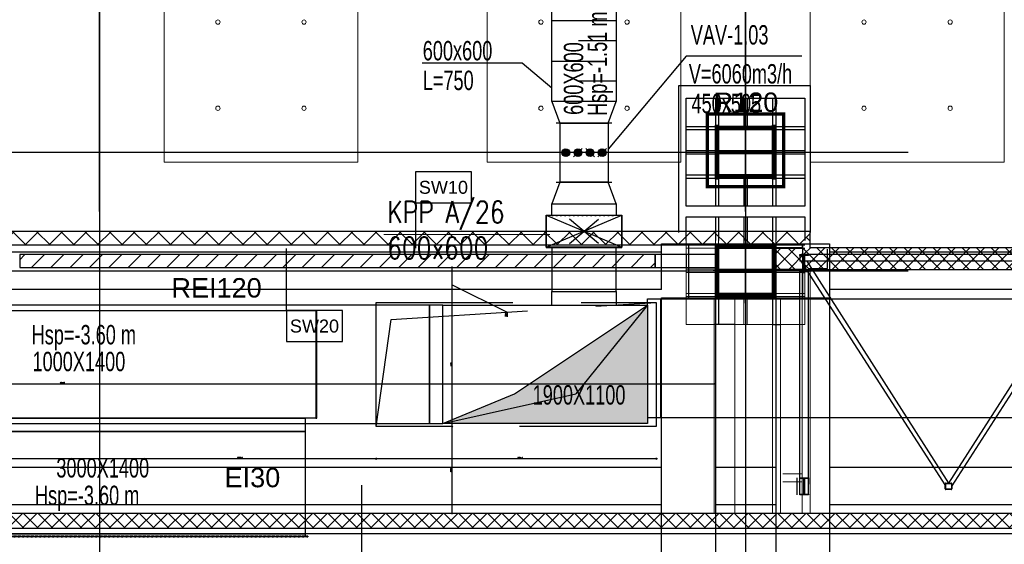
# Model space of a CAD drawing. Header units: centimetres. Extents: x -228435 to 46820, y -89367 to 152985.
# Tile 119 of 252: x -53280 to -44137, y 74462 to 79330. Entities that reach past the tile are written whole.
import ezdxf

# ---------------------------------------------------------------- set-up
doc = ezdxf.new("R2010")
doc.units = ezdxf.units.CM
doc.header["$LTSCALE"] = 50
doc.header["$PDMODE"] = 35
doc.header["$PDSIZE"] = 0.1
for name, pattern in [('CADVENT_CONTINUOUS', [2, 1, 1]), ('CADVENT_HIDDEN', [0.8, 0.25, -0.55]), ('Kondygnacja  -0_5$0$HIDDEN', [9.525, 6.35, -3.175]), ('Kondygnacja  -0_5$0$HIDDEN2', [4.7625, 3.175, -1.5875]), ('Kondygnacja  -0_5$0$HIDDENX2', [19.05, 12.7, -6.35]), ('Osie rzutów$0$DASHDOT2', [12.7, 6.35, -3.175, 0, -3.175]), ('SU Lampy kwadratowe  -1$0$HIDDENX2', [19.05, 12.7, -6.35])]:
    doc.linetypes.add(name, pattern=pattern)
doc.layers.get('0').update_dxf_attribs({"color": 8})
doc.layers.get('DEFPOINTS').update_dxf_attribs({"color": 8})
for name, color, linetype in [('bgde-nawiewDETAILS', 1, 'Continuous'), ('bgde-nawiewEXP', 1, 'Continuous'), ('bgde-nawiewHIDDEN', 1, 'Continuous'), ('bgde-tekst', 7, 'Continuous'), ('bgde-wywiewEXP', 5, 'Continuous'), ('bgde-wywiewHIDDEN', 5, 'Continuous'), ('bgde_redukcja', 3, 'Continuous'), ('bgde_tlumik', 6, 'Continuous'), ('bgde_VAV', 7, 'Continuous'), ('bgde_wymiary tłumik VAV', 7, 'Continuous'), ('Kondygnacja  -0_5$0$ARCH_GK', 8, 'Continuous'), ('Kondygnacja  -0_5$0$ARCH_INFO_ODPORNOŚĆ OGNIOWA', 8, 'Continuous'), ('Kondygnacja  -0_5$0$ARCH_INFO_OPISY_PRZEGRODY', 8, 'Continuous'), ('Kondygnacja  -0_5$0$ARCH_KONSTR_POWYŻEJ RZUTU', 8, 'Kondygnacja  -0_5$0$HIDDEN'), ('Kondygnacja  -0_5$0$ARCH_KONSTR_POWYŻEJ RZUTU_IST', 8, 'Kondygnacja  -0_5$0$HIDDEN2'), ('Kondygnacja  -0_5$0$ARCH_KONSTRUKCJA_NIEWIDOCZNA', 8, 'Continuous'), ('Kondygnacja  -0_5$0$ARCH_MUROWANE', 8, 'Continuous'), ('Kondygnacja  -0_5$0$ARCH_MUROWANE_IST', 8, 'Continuous'), ('Kondygnacja  -0_5$0$ARCH_OKŁADZINA', 8, 'Continuous'), ('Kondygnacja  -0_5$0$ARCH_POMOCNICZE', 8, 'Continuous'), ('Kondygnacja  -0_5$0$ARCH_STROP', 8, 'Continuous'), ('Kondygnacja  -0_5$0$ARCH_SŁUPY', 8, 'Continuous'), ('Kondygnacja  -0_5$0$ARCH_ŚLUSARKA_DRZWI', 8, 'Continuous'), ('Osie rzutów$0$ARCH_INFO_OSIE_IST', 8, 'Osie rzutów$0$DASHDOT2'), ('Osie rzutów$0$ARCH_INFO_OSIE_OPISY_IST', 8, 'Continuous')]:
    doc.layers.add(name, color=color, linetype=linetype)
for name, color, linetype, lineweight in [('bgde_klapy opis', 2, 'Continuous', 20), ('bgde_klapy p.poż.', 240, 'Continuous', 30), ('Kondygnacja  -0_5$0$ARCH_INFO_WYMIARY', 8, 'Continuous', 9), ('Kondygnacja  -0_5$0$ARCH_WIDOK', 8, 'Continuous', 13), ('SU Lampy kwadratowe  -05$0$ARCH_SUFITY_PODWIESZANE', 8, 'Continuous', 9), ('SU Lampy kwadratowe  -1$0$ARCH_SUFITY_PODWIESZANE', 8, 'SU Lampy kwadratowe  -1$0$HIDDENX2', 9)]:
    doc.layers.add(name, color=color, linetype=linetype, lineweight=lineweight)
doc.styles.add('Kondygnacja  -0_5$0$Arial', font='ARIAL.TTF')
doc.styles.add('Kondygnacja  -0_5$0$Romans', font='Romans.shx', dxfattribs={"width": 0.7})
doc.styles.add('st rom', font='Romans.shx', dxfattribs={"width": 0.8})
doc.dimstyles.new('Kondygnacja  -0_5$0$Wymiary 1-100', dxfattribs={"dimtxt": 12, "dimasz": 10, "dimexe": 5, "dimexo": 0, "dimgap": 4, "dimtad": 1, "dimrnd": 0.5, "dimzin": 12, "dimdsep": 46, "dimtxsty": 'Kondygnacja  -0_5$0$Romans', "dimblk": 'Kondygnacja  -0_5$0$_Oblique', "dimcen": 10, "dimdle": 10, "dimclrt": 55, "dimazin": 0, "dimtfac": 1, "dimtmove": 1, "dimatfit": 3, "dimfxl": 0, "dimtolj": 1, "dimtzin": 0, "dimarcsym": 0})
pattern_1 = [(45, (-121140, -45000), (-67.35192, 67.35192), []), (135, (-121140, -45000), (-67.35192, -67.35192), [])]
pattern_2 = [(45, (-145140, 27000), (-6.7351921, 6.7351921), [])]
pattern_3 = [(135, (5000, -9860), (-0.67351921, -0.67351921), [])]

# ---------------------------------------------------------------- blocks, each defined once
blk = doc.blocks.new('Osie rzutów')
at = {"layer": 'Osie rzutów$0$ARCH_INFO_OSIE_IST', "ltscale": 10}
for p, q in [((6860, 12255), (6860, 15006.6)), ((7460, 12255), (7460, 15006.6)), ((6860, 12510), (6860, 4623.26)), ((7460, 12510), (7460, 4623.26)), ((4436.04, 12310), (13655, 12310)), ((7460, 12170), (7460, 12230)), ((4436.04, 12200), (13655, 12200)), ((7490, 12200), (7430, 12200))]:
    blk.add_line(p, q, dxfattribs=at)
blk = doc.blocks.new('SU Lampy kwadratowe  -05')
at = {"layer": 'SU Lampy kwadratowe  -05$0$ARCH_SUFITY_PODWIESZANE'}
for centre in [(6970, 12430.75), (7050, 12430.75), (7270, 12430.75), (7350, 12430.75), (7570, 12430.75), (7650, 12430.75), (6970, 12350.75), (7050, 12350.75), (7270, 12350.75), (7350, 12350.75), (7570, 12350.75), (7650, 12350.75)]:
    blk.add_circle(centre, 2, dxfattribs=at)
at = {"layer": 'SU Lampy kwadratowe  -1$0$ARCH_SUFITY_PODWIESZANE', "ltscale": 2.5}
for points in [[(6920, 12480.75), (7100, 12480.75), (7100, 12300.75), (6920, 12300.75)], [(7220, 12480.75), (7400, 12480.75), (7400, 12300.75), (7220, 12300.75)], [(7520, 12480.75), (7700, 12480.75), (7700, 12300.75), (7520, 12300.75)]]:
    blk.add_lwpolyline(points, close=True, dxfattribs=at)
blk = doc.blocks.new('Kondygnacja  -0_5$0$_Oblique')
at = {"color": 0, "linetype": 'ByBlock', "lineweight": -2}
blk.add_line((-0.5, -0.5), (0.5, 0.5), dxfattribs=at)
blk = doc.blocks.new('*D120')
at = {"layer": 'DEFPOINTS', "color": 0}
for p in [(-49970.6, 75555.6), (-47369, 75555.6), (-49970.6, 75255)]:
    blk.add_point(p, dxfattribs=at)
at = {"layer": 'Kondygnacja  -0_5$0$ARCH_INFO_WYMIARY', "color": 0, "lineweight": -2}
for p, q in [((-47359, 75255), (-49980.6, 75255)), ((-49970.6, 75263), (-49970.6, 75250)), ((-47369, 75263), (-47369, 75250))]:
    blk.add_line(p, q, dxfattribs=at)
at = {"layer": 'Kondygnacja  -0_5$0$ARCH_INFO_WYMIARY', "color": 0, "lineweight": -2, "xscale": 10, "yscale": 10, "zscale": 10, "rotation": 180}
blk.add_blockref('Kondygnacja  -0_5$0$_Oblique', (-49970.6, 75255), dxfattribs=at)
at = {"layer": 'Kondygnacja  -0_5$0$ARCH_INFO_WYMIARY', "color": 0, "lineweight": -2, "xscale": 10, "yscale": 10, "zscale": 10}
blk.add_blockref('Kondygnacja  -0_5$0$_Oblique', (-47369, 75255), dxfattribs=at)
at = {"layer": 'Kondygnacja  -0_5$0$ARCH_INFO_WYMIARY', "color": 55, "insert": (-48632.8, 75265), "char_height": 12, "attachment_point": 5, "style": 'Kondygnacja  -0_5$0$Romans'}
blk.add_mtext('\\A1;2601.5', dxfattribs=at)
blk = doc.blocks.new('*D121')
at = {"layer": 'DEFPOINTS', "color": 0}
for p in [(-52540, 75555.6), (-49970.6, 75555.6), (-52540, 75255)]:
    blk.add_point(p, dxfattribs=at)
at = {"layer": 'Kondygnacja  -0_5$0$ARCH_INFO_WYMIARY', "color": 0, "lineweight": -2}
for p, q in [((-49960.6, 75255), (-52550, 75255)), ((-52540, 75263), (-52540, 75250)), ((-49970.6, 75263), (-49970.6, 75250))]:
    blk.add_line(p, q, dxfattribs=at)
at = {"layer": 'Kondygnacja  -0_5$0$ARCH_INFO_WYMIARY', "color": 0, "lineweight": -2, "xscale": 10, "yscale": 10, "zscale": 10, "rotation": 180}
blk.add_blockref('Kondygnacja  -0_5$0$_Oblique', (-52540, 75255), dxfattribs=at)
at = {"layer": 'Kondygnacja  -0_5$0$ARCH_INFO_WYMIARY', "color": 0, "lineweight": -2, "xscale": 10, "yscale": 10, "zscale": 10}
blk.add_blockref('Kondygnacja  -0_5$0$_Oblique', (-49970.6, 75255), dxfattribs=at)
at = {"layer": 'Kondygnacja  -0_5$0$ARCH_INFO_WYMIARY', "color": 55, "insert": (-51234.5, 75265), "char_height": 12, "attachment_point": 5, "style": 'Kondygnacja  -0_5$0$Romans'}
blk.add_mtext('\\A1;2569.5', dxfattribs=at)
blk = doc.blocks.new('*D122')
at = {"layer": 'DEFPOINTS', "color": 0}
for p in [(-55780, 75556.5, -1600), (-52540, 75555.6), (-55780, 75255)]:
    blk.add_point(p, dxfattribs=at)
at = {"layer": 'Kondygnacja  -0_5$0$ARCH_INFO_WYMIARY', "color": 0, "lineweight": -2}
for p, q in [((-52530, 75255), (-55790, 75255)), ((-55780, 75252.4), (-55780, 75250)), ((-52540, 75263), (-52540, 75250))]:
    blk.add_line(p, q, dxfattribs=at)
at = {"layer": 'Kondygnacja  -0_5$0$ARCH_INFO_WYMIARY', "color": 0, "lineweight": -2, "xscale": 10, "yscale": 10, "zscale": 10, "rotation": 180}
blk.add_blockref('Kondygnacja  -0_5$0$_Oblique', (-55780, 75255), dxfattribs=at)
at = {"layer": 'Kondygnacja  -0_5$0$ARCH_INFO_WYMIARY', "color": 0, "lineweight": -2, "xscale": 10, "yscale": 10, "zscale": 10}
blk.add_blockref('Kondygnacja  -0_5$0$_Oblique', (-52540, 75255), dxfattribs=at)
at = {"layer": 'Kondygnacja  -0_5$0$ARCH_INFO_WYMIARY', "color": 55, "insert": (-53803.9, 75265), "char_height": 12, "attachment_point": 5, "style": 'Kondygnacja  -0_5$0$Romans'}
blk.add_mtext('\\A1;3240', dxfattribs=at)
blk = doc.blocks.new('*D127')
at = {"layer": 'DEFPOINTS', "color": 0}
for p in [(-49744.2, 76706.5, -1600), (-49263.3, 76706.5), (-49745, 75555.6)]:
    blk.add_point(p, dxfattribs=at)
at = {"layer": 'Kondygnacja  -0_5$0$ARCH_INFO_WYMIARY', "color": 0, "lineweight": -2}
for p, q in [((-49263.3, 75545.6), (-49263.3, 76716.5)), ((-49262, 76706.5), (-49258.3, 76706.5)), ((-49271.3, 75555.6), (-49258.3, 75555.6))]:
    blk.add_line(p, q, dxfattribs=at)
at = {"layer": 'Kondygnacja  -0_5$0$ARCH_INFO_WYMIARY', "color": 0, "lineweight": -2, "xscale": 10, "yscale": 10, "zscale": 10}
for p, rotation in [((-49263.3, 76706.5), 90), ((-49263.3, 75555.6), 270)]:
    blk.add_blockref('Kondygnacja  -0_5$0$_Oblique', p, dxfattribs=dict(at, rotation=rotation))
at = {"layer": 'Kondygnacja  -0_5$0$ARCH_INFO_WYMIARY', "color": 55, "insert": (-49273.3, 76131.8), "char_height": 12, "attachment_point": 5, "rotation": 90, "style": 'Kondygnacja  -0_5$0$Romans'}
blk.add_mtext('\\A1;1151', dxfattribs=at)
blk = doc.blocks.new('*D128')
at = {"layer": 'DEFPOINTS', "color": 0}
for p in [(-49608.7, 77030), (-49263.3, 77030), (-49745, 76706.5, -1600)]:
    blk.add_point(p, dxfattribs=at)
at = {"layer": 'Kondygnacja  -0_5$0$ARCH_INFO_WYMIARY', "color": 0, "lineweight": -2}
for p, q in [((-49271.3, 77030), (-49258.3, 77030)), ((-49263.3, 76696.5), (-49263.3, 77040)), ((-49263.3, 76868.3), (-48754.6, 76614.4)), ((-49262, 76706.5), (-49258.3, 76706.5)), ((-48754.6, 76614.4), (-48754.6, 76572.8))]:
    blk.add_line(p, q, dxfattribs=at)
at = {"layer": 'Kondygnacja  -0_5$0$ARCH_INFO_WYMIARY', "color": 0, "lineweight": -2, "xscale": 10, "yscale": 10, "zscale": 10}
for p, rotation in [((-49263.3, 77030), 90), ((-49263.3, 76706.5), 270)]:
    blk.add_blockref('Kondygnacja  -0_5$0$_Oblique', p, dxfattribs=dict(at, rotation=rotation))
at = {"layer": 'Kondygnacja  -0_5$0$ARCH_INFO_WYMIARY', "color": 55, "insert": (-48764.6, 76593.6), "char_height": 12, "attachment_point": 5, "rotation": 90, "style": 'Kondygnacja  -0_5$0$Romans'}
blk.add_mtext('\\A1;323.5', dxfattribs=at)
blk = doc.blocks.new('*D129')
at = {"layer": 'DEFPOINTS', "color": 0}
for p in [(-49608.7, 75555.6), (-49263.3, 75555.6), (-49745, 74750)]:
    blk.add_point(p, dxfattribs=at)
at = {"layer": 'Kondygnacja  -0_5$0$ARCH_INFO_WYMIARY', "color": 0, "lineweight": -2}
for p, q in [((-49271.3, 75555.6), (-49258.3, 75555.6)), ((-49263.3, 74740), (-49263.3, 75565.6)), ((-49271.3, 74750), (-49258.3, 74750))]:
    blk.add_line(p, q, dxfattribs=at)
at = {"layer": 'Kondygnacja  -0_5$0$ARCH_INFO_WYMIARY', "color": 0, "lineweight": -2, "xscale": 10, "yscale": 10, "zscale": 10}
for p, rotation in [((-49263.3, 75555.6), 90), ((-49263.3, 74750), 270)]:
    blk.add_blockref('Kondygnacja  -0_5$0$_Oblique', p, dxfattribs=dict(at, rotation=rotation))
at = {"layer": 'Kondygnacja  -0_5$0$ARCH_INFO_WYMIARY', "color": 55, "insert": (-49273.3, 75153.5), "char_height": 12, "attachment_point": 5, "rotation": 90, "style": 'Kondygnacja  -0_5$0$Romans'}
blk.add_mtext('\\A1;805.5', dxfattribs=at)
blk = doc.blocks.new('*D139')
at = {"layer": 'DEFPOINTS', "color": 0}
for p in [(-58940, 76554.6), (-46830, 76500), (-46830, 75949.4)]:
    blk.add_point(p, dxfattribs=at)
at = {"layer": 'Kondygnacja  -0_5$0$ARCH_INFO_WYMIARY', "color": 0, "lineweight": -2}
for p, q in [((-58950, 75949.4), (-46820, 75949.4)), ((-58940, 75957.4), (-58940, 75944.4)), ((-46830, 75957.4), (-46830, 75944.4))]:
    blk.add_line(p, q, dxfattribs=at)
at = {"layer": 'Kondygnacja  -0_5$0$ARCH_INFO_WYMIARY', "color": 0, "lineweight": -2, "xscale": 10, "yscale": 10, "zscale": 10, "rotation": 180}
blk.add_blockref('Kondygnacja  -0_5$0$_Oblique', (-58940, 75949.4), dxfattribs=at)
at = {"layer": 'Kondygnacja  -0_5$0$ARCH_INFO_WYMIARY', "color": 0, "lineweight": -2, "xscale": 10, "yscale": 10, "zscale": 10}
blk.add_blockref('Kondygnacja  -0_5$0$_Oblique', (-46830, 75949.4), dxfattribs=at)
at = {"layer": 'Kondygnacja  -0_5$0$ARCH_INFO_WYMIARY', "color": 55, "insert": (-52885, 75959.4), "char_height": 12, "attachment_point": 5, "style": 'Kondygnacja  -0_5$0$Romans'}
blk.add_mtext('\\A1;12110', dxfattribs=at)
blk = doc.blocks.new('Kondygnacja  -0_5$0$konstrukcja istniejąca -0.5')
at = {"layer": 'Kondygnacja  -0_5$0$ARCH_KONSTR_POWYŻEJ RZUTU_IST', "ltscale": 10}
for p, q in [((6338.46, 12217.5), (7382, 12217.5)), ((7538, 12217.5), (8581.55, 12217.5)), ((7382, 12182.5), (6338.46, 12182.5)), ((8581.55, 12182.5), (7538, 12182.5)), ((7432, 12175), (7432, 11025))]:
    blk.add_line(p, q, dxfattribs=at)
for points in [[(7382, 12182.5), (7382, 12225), (7538, 12225), (7538, 12175)], [(7382, 11025), (7382, 12175)], [(7488, 12175), (7488, 11025)], [(7538, 12175), (7538, 11025)], [(7382, 11982.89), (6338.46, 11982.89), (6338.46, 12017.89), (7382, 12017.89)], [(7432, 12017.89), (7488, 12017.89)], [(7538, 12017.89), (8582, 12017.89)], [(7488, 11982.89), (7432, 11982.89)], [(8582, 11982.89), (7538, 11982.89)]]:
    blk.add_lwpolyline(points, dxfattribs=at)
at = {"layer": 'Kondygnacja  -0_5$0$ARCH_KONSTR_POWYŻEJ RZUTU_IST', "ltscale": 10, "elevation": 0}
for points in [[(7407, 12225), (7407, 12175)], [(7513, 12225), (7513, 12175)], [(7382, 12175), (7538, 12175)]]:
    blk.add_lwpolyline(points, dxfattribs=at)
blk = doc.blocks.new('Kondygnacja  -0_5$0$wzmocnienie pod bramę -1')
at = {"layer": 'Kondygnacja  -0_5$0$ARCH_KONSTR_POWYŻEJ RZUTU', "ltscale": 5}
for p, q in [((20953.55, 9272.22), (20953.55, 9266.22)), ((22050.65, 9272.22), (20954.65, 9272.22)), ((20979.15, 9259.22), (20979.15, 9277.22)), ((22054.75, 9266.22), (20953.55, 9266.22)), ((20954.64, 9266.22), (21088.72, 9057.52, 0)), ((20959.97, 9266.22), (21091.67, 9060.22, 0)), ((21223.33, 9266.22), (21091.64, 9060.22, 0)), ((21228.67, 9266.22), (21094.59, 9057.52, 0)), ((20953.55, 9049.22, 0), (20953.55, 9256.22)), ((20961.15, 9259.22), (20979.15, 9259.22)), ((20961.75, 9049.22, 0), (20961.75, 9256.22)), ((23254.65, 9065.22, 0), (20950.65, 9065.22, 0)), ((20950.65, 9065.22, 0), (20950.65, 9049.22, 0)), ((20961.75, 9065.22, 0), (20961.75, 9059.22, 0)), ((23254.65, 9049.22, 0), (20950.65, 9049.22, 0))]:
    blk.add_line(p, q, dxfattribs=at)
blk.add_lwpolyline([(20953.55, 9272.22), (20961.75, 9272.22), (20961.75, 9271.48), (20961.75, 9271.48), (20958.8, 9271.48, 0.414214), (20957.9, 9270.58), (20957.9, 9257.86, 0.414214), (20958.8, 9256.96), (20961.75, 9256.96), (20961.75, 9256.22), (20953.55, 9256.22), (20953.55, 9256.96), (20956.5, 9256.96, 0.414214), (20957.4, 9257.86), (20957.4, 9270.58, 0.414214), (20956.5, 9271.48), (20953.55, 9271.48)], format="xyb", close=True, dxfattribs=at)
at = {"layer": 'Kondygnacja  -0_5$0$ARCH_KONSTR_POWYŻEJ RZUTU', "ltscale": 5, "elevation": 0}
for points in [[(20953.55, 9065.22), (20961.75, 9065.22), (20961.75, 9064.48), (20961.75, 9064.48), (20958.8, 9064.48, 0.414214), (20957.9, 9063.58), (20957.9, 9050.86, 0.414214), (20958.8, 9049.96), (20961.75, 9049.96), (20961.75, 9049.22), (20953.55, 9049.22), (20953.55, 9049.96), (20956.5, 9049.96, 0.414214), (20957.4, 9050.86), (20957.4, 9063.58, 0.414214), (20956.5, 9064.48), (20953.55, 9064.48)], [(21089.25, 9054.22, -0.414214), (21088.65, 9054.82), (21088.65, 9059.62, -0.414214), (21089.25, 9060.22), (21094.05, 9060.22, -0.414214), (21094.65, 9059.62), (21094.65, 9054.82, -0.414214), (21094.05, 9054.22)], [(21089.25, 9054.62, -0.414214), (21089.05, 9054.82), (21089.05, 9059.62, -0.414214), (21089.25, 9059.82), (21094.05, 9059.82, -0.414214), (21094.25, 9059.62), (21094.25, 9054.82, -0.414214), (21094.05, 9054.62)]]:
    blk.add_lwpolyline(points, format="xyb", close=True, dxfattribs=at)
blk = doc.blocks.new('Kondygnacja  -0_5$0$słup 100x110')
at = {"layer": 'Kondygnacja  -0_5$0$ARCH_SŁUPY', "lineweight": 30}
h = blk.add_hatch(dxfattribs=at)
h.set_pattern_fill('ANSI31', color=256, scale=0.3, angle=90, style=0)
h.set_pattern_definition(pattern_3)
h.paths.add_polyline_path([(25, 25), (25, 28), (-25, 28), (-25, 25)])
h = blk.add_hatch(dxfattribs=at)
h.set_pattern_fill('ANSI31', color=256, scale=0.3, angle=90, style=0)
h.set_pattern_definition(pattern_3)
h.paths.add_polyline_path([(-21, 25), (-24, 25), (-24, -25), (-21, -25)])
h = blk.add_hatch(dxfattribs=at)
h.set_pattern_fill('ANSI31', color=256, scale=0.3, angle=90, style=0)
h.set_pattern_definition(pattern_3)
h.paths.add_polyline_path([(1.5, 25), (-1.5, 25), (-1.5, -25), (1.5, -25)])
h = blk.add_hatch(dxfattribs=at)
h.set_pattern_fill('ANSI31', color=256, scale=0.3, angle=90, style=0)
h.set_pattern_definition(pattern_3)
h.paths.add_polyline_path([(24, 25), (21, 25), (21, -25), (24, -25)])
h = blk.add_hatch(dxfattribs=at)
h.set_pattern_fill('ANSI31', color=256, scale=0.3, angle=90, style=0)
h.set_pattern_definition(pattern_3)
h.paths.add_polyline_path([(25, -28), (25, -25), (-25, -25), (-25, -28)])
at = {"layer": 'Kondygnacja  -0_5$0$ARCH_KONSTRUKCJA_NIEWIDOCZNA'}
blk.add_lwpolyline([(-50, 55), (50, 55), (50, -55), (-50, -55)], close=True, dxfattribs=at)
for points in [[(-24, 28), (-24, 55)], [(-21, 28), (-21, 55)], [(-1.5, 28), (-1.5, 55)], [(1.5, 28), (1.5, 55)], [(21, 28), (21, 55)], [(24, 28), (24, 55)], [(-50, 28), (-25, 28)], [(25, 28), (50, 28)], [(-50, 25), (-25, 25)], [(25, 25), (50, 25)], [(-50, 1.5), (-24, 1.5)], [(24, 1.49), (50, 1.49)], [(-50, -1.5), (-24, -1.5)], [(24, -1.5), (50, -1.5)], [(-50, -25), (-25, -25)], [(25, -25), (50, -25)], [(-50, -28), (-25, -28)], [(-24, -55), (-24, -28)], [(-21, -55), (-21, -28)], [(-1.5, -55), (-1.5, -28)], [(1.5, -55), (1.5, -28)], [(21, -55), (21, -28)], [(24, -55), (24, -28)], [(25, -28), (50, -28)]]:
    blk.add_lwpolyline(points, dxfattribs=at)
at = {"layer": 'Kondygnacja  -0_5$0$ARCH_SŁUPY', "lineweight": 30}
for p, q in [((-1.5, -25), (-1.5, 25)), ((1.5, 25), (1.5, -25))]:
    blk.add_line(p, q, dxfattribs=at)
at = {"layer": 'Kondygnacja  -0_5$0$ARCH_SŁUPY', "const_width": 3}
blk.add_lwpolyline([(-35.5, -35.5), (-35.5, 35.5), (32, 35.5), (32, -35.5)], close=True, dxfattribs=at)
at = {"layer": 'Kondygnacja  -0_5$0$ARCH_SŁUPY', "lineweight": 30}
for points in [[(-25, 25), (-25, 28), (25, 28), (25, 25)], [(-25, -28), (-25, -25), (25, -25), (25, -28)]]:
    blk.add_lwpolyline(points, close=True, dxfattribs=at)
for points in [[(-24, 25), (-24, -25)], [(-21, -25), (-21, 25)], [(21, 25), (21, -25)], [(24, -25), (24, 25)]]:
    blk.add_lwpolyline(points, dxfattribs=at)
blk = doc.blocks.new('03')
at = {"layer": 'bgde_redukcja', "color": 3}
blk.add_line((-48265.2, 78370.7), (-47815.2, 78370.7), dxfattribs=at)
at = {"layer": 'bgde_VAV', "color": 3, "linetype": 'Continuous', "lineweight": -2}
for p, q in [((-48265.2, 78370.7), (-48298.9, 78370.7)), ((-47815.2, 78370.7), (-48265.2, 78370.7)), ((-47781.4, 78370.7), (-47815.2, 78370.7)), ((-48298.9, 77820.7), (-48265.2, 77820.7)), ((-48265.2, 77820.7), (-47815.2, 77820.7)), ((-47815.2, 77820.7), (-47781.4, 77820.7))]:
    blk.add_line(p, q, dxfattribs=at)
at = {"layer": 'bgde_VAV', "color": 3, "linetype": 'ByBlock', "lineweight": -2}
for p, q in [((-48265.2, 78370.7), (-48265.2, 77820.7)), ((-47815.2, 78370.7), (-47815.2, 77820.7))]:
    blk.add_line(p, q, dxfattribs=at)
at = {"layer": 'bgde_VAV', "color": 3, "linetype": 'Continuous', "lineweight": -3}
for p, q in [((-48208.9, 78095.7), (-48244.9, 78095.7)), ((-48208.9, 78095.7), (-48243.2, 78106.8)), ((-48208.9, 78095.7), (-48243.2, 78084.6)), ((-48208.9, 78095.7), (-48238, 78116.9)), ((-48208.9, 78095.7), (-48238, 78074.5)), ((-48208.9, 78095.7), (-48230.1, 78124.8)), ((-48208.9, 78095.7), (-48230.1, 78066.6)), ((-48208.9, 78095.7), (-48220, 78129.9)), ((-48208.9, 78095.7), (-48220, 78061.5)), ((-48208.9, 78095.7), (-48208.9, 78131.7)), ((-48208.9, 78095.7), (-48197.8, 78129.9)), ((-48208.9, 78095.7), (-48187.8, 78124.8)), ((-48208.9, 78095.7), (-48179.8, 78116.9)), ((-48208.9, 78095.7), (-48174.7, 78106.8)), ((-48208.9, 78095.7), (-48174.7, 78084.6)), ((-48208.9, 78095.7), (-48179.8, 78074.5)), ((-48208.9, 78095.7), (-48187.8, 78066.6)), ((-48208.9, 78095.7), (-48197.8, 78061.5)), ((-48208.9, 78095.7), (-48208.9, 78059.7)), ((-48208.9, 78095.7), (-48172.9, 78095.7)), ((-48056.6, 78135.5), (-48136.2, 78055.9)), ((-48096.4, 78095.7), (-48132.4, 78095.7)), ((-48096.4, 78095.7), (-48130.7, 78106.8)), ((-48096.4, 78095.7), (-48130.7, 78084.6)), ((-48096.4, 78095.7), (-48125.5, 78116.9)), ((-48096.4, 78095.7), (-48125.5, 78074.5)), ((-48096.4, 78095.7), (-48117.6, 78124.8)), ((-48096.4, 78095.7), (-48117.6, 78066.6)), ((-48096.4, 78095.7), (-48107.5, 78129.9)), ((-48096.4, 78095.7), (-48107.5, 78061.5)), ((-48096.4, 78095.7), (-48096.4, 78131.7)), ((-48096.4, 78095.7), (-48085.3, 78129.9)), ((-48096.4, 78095.7), (-48075.3, 78124.8)), ((-48096.4, 78095.7), (-48067.3, 78116.9)), ((-48096.4, 78095.7), (-48062.2, 78106.8)), ((-48096.4, 78095.7), (-48062.2, 78084.6)), ((-48096.4, 78095.7), (-48067.3, 78074.5)), ((-48096.4, 78095.7), (-48075.3, 78066.6)), ((-48096.4, 78095.7), (-48085.3, 78061.5)), ((-48096.4, 78095.7), (-48096.4, 78059.7)), ((-48096.4, 78095.7), (-48060.4, 78095.7)), ((-47944.1, 78055.9), (-48023.7, 78135.5)), ((-47983.9, 78095.7), (-48019.9, 78095.7)), ((-47983.9, 78095.7), (-48018.2, 78106.8)), ((-47983.9, 78095.7), (-48018.2, 78084.6)), ((-47983.9, 78095.7), (-48013, 78116.9)), ((-47983.9, 78095.7), (-48013, 78074.5)), ((-47983.9, 78095.7), (-48005.1, 78124.8)), ((-47983.9, 78095.7), (-48005.1, 78066.6)), ((-47983.9, 78095.7), (-47995, 78129.9)), ((-47983.9, 78095.7), (-47995, 78061.5)), ((-47983.9, 78095.7), (-47983.9, 78131.7)), ((-47983.9, 78095.7), (-47972.8, 78129.9)), ((-47983.9, 78095.7), (-47962.8, 78124.8)), ((-47983.9, 78095.7), (-47954.8, 78116.9)), ((-47983.9, 78095.7), (-47949.7, 78106.8)), ((-47983.9, 78095.7), (-47949.7, 78084.6)), ((-47983.9, 78095.7), (-47954.8, 78074.5)), ((-47983.9, 78095.7), (-47962.8, 78066.6)), ((-47983.9, 78095.7), (-47972.8, 78061.5)), ((-47983.9, 78095.7), (-47983.9, 78059.7)), ((-47983.9, 78095.7), (-47947.9, 78095.7)), ((-47831.6, 78135.5), (-47911.2, 78055.9)), ((-47871.4, 78095.7), (-47907.4, 78095.7)), ((-47871.4, 78095.7), (-47905.7, 78106.8)), ((-47871.4, 78095.7), (-47905.7, 78084.6)), ((-47871.4, 78095.7), (-47900.5, 78116.9)), ((-47871.4, 78095.7), (-47900.5, 78074.5)), ((-47871.4, 78095.7), (-47892.6, 78124.8)), ((-47871.4, 78095.7), (-47892.6, 78066.6)), ((-47871.4, 78095.7), (-47882.5, 78129.9)), ((-47871.4, 78095.7), (-47882.5, 78061.5)), ((-47871.4, 78095.7), (-47871.4, 78131.7)), ((-47871.4, 78095.7), (-47860.3, 78129.9)), ((-47871.4, 78095.7), (-47850.3, 78124.8)), ((-47871.4, 78095.7), (-47842.3, 78116.9)), ((-47871.4, 78095.7), (-47837.2, 78106.8)), ((-47871.4, 78095.7), (-47837.2, 78084.6)), ((-47871.4, 78095.7), (-47842.3, 78074.5)), ((-47871.4, 78095.7), (-47850.3, 78066.6)), ((-47871.4, 78095.7), (-47860.3, 78061.5)), ((-47871.4, 78095.7), (-47871.4, 78059.7)), ((-47871.4, 78095.7), (-47835.4, 78095.7))]:
    blk.add_line(p, q, dxfattribs=at)
for centre in [(-48208.9, 78095.7), (-48096.4, 78095.7), (-47983.9, 78095.7), (-47871.4, 78095.7)]:
    blk.add_ellipse(centre, major_axis=(0, 36), ratio=1, start_param=-1.570796, end_param=4.712389, dxfattribs=at)
blk = doc.blocks.new('t3')
at = {"layer": 'bgde_tlumik'}
for p, q in [((-47740.2, 79133.2), (-48090.2, 79133.2)), ((-48340.2, 78945.7), (-47990.2, 78945.7)), ((-47740.2, 78758.2), (-48090.2, 78758.2))]:
    blk.add_line(p, q, dxfattribs=at)
blk.add_lwpolyline([(-47740.2, 78570.7), (-48340.2, 78570.7), (-48340.2, 79320.7), (-47740.2, 79320.7)], close=True, dxfattribs=at)

msp = doc.modelspace()

# ---------------------------------------------------------------- hatches: boundary and pattern name
at = {"layer": 'bgde-nawiewEXP', "linetype": 'CADVENT_CONTINUOUS'}
for points in [[(-49351.11, 75581.674), (-48686.11, 75856.674), (-47451.11, 76681.674), (-47451.11, 75581.674)], [(-49351.107, 75581.674), (-48686.107, 75856.674), (-47451.107, 76681.674), (-47451.107, 75581.674)]]:
    msp.add_hatch(color=256, dxfattribs=at).paths.add_polyline_path(points)
at = {"layer": 'Kondygnacja  -0_5$0$ARCH_GK', "linetype": 'Continuous', "lineweight": -3}
h = msp.add_hatch(dxfattribs=at)
h.set_pattern_fill('ANSI37', color=256, scale=50, style=0)
h.set_pattern_definition([(45, (-121140, -45000), (-112.2532, 112.2532), []), (135, (-121140, -45000), (-112.2532, -112.2532), [])])
h.paths.add_polyline_path([(-54240, 77365), (-54240, 77240), (-46015, 77240), (-45940, 77365)], flags=0)
h = msp.add_hatch(dxfattribs=at)
h.set_pattern_fill('ANSI37', color=256, scale=30, angle=-360, style=0)
h.set_pattern_definition([(45, (-121140, -45000), (-67.35192, 67.35192), []), (135, (-121140, -45000), (-67.35192, -67.35192), [])])
h.paths.add_polyline_path([(-45940, 77365), (-46015, 77240), (-46015, 77212.5), (-45977.5, 77152.083), (-45940, 77212.5)], flags=0)
h = msp.add_hatch(dxfattribs=at)
h.set_pattern_fill('ANSI37', color=256, scale=30, style=0)
h.set_pattern_definition(pattern_1)
h.paths.add_polyline_path([(-58940, 74750), (-58940, 74610), (-56430, 74610), (-56355, 74644.167), (-56355, 74750)], flags=0)
h.paths.add_polyline_path([(-56355, 74750), (-56355, 74644.167), (-56280, 74610), (-9802.153, 74610), (-9744.163, 74750)], flags=0)
at = {"layer": 'Kondygnacja  -0_5$0$ARCH_MUROWANE', "linetype": 'Continuous', "lineweight": -3}
h = msp.add_hatch(dxfattribs=at)
h.set_pattern_fill('ANSI37', color=256, scale=30, style=0)
h.set_pattern_definition(pattern_1)
h.paths.add_polyline_path([(-35065, 77212.5), (-35102.5, 77152.083), (-35102.5, 77012.5), (-34820, 77012.5), (-34820, 77212.5)], flags=0)
h.paths.add_polyline_path([(-46260, 77212.5), (-46260, 77012.5), (-45977.5, 77012.5), (-45977.5, 77152.083), (-46015, 77212.5)], flags=0)
h.paths.add_polyline_path([(-45940, 77212.5), (-45977.5, 77152.083), (-45977.5, 77012.5), (-35102.5, 77012.5), (-35102.5, 77152.083), (-35140, 77212.5)], flags=0)
h = msp.add_hatch(dxfattribs=at)
h.set_pattern_fill('ANSI31', color=256, scale=40, style=0)
h.set_pattern_definition([(45, (-121140, -45000), (-89.80256, 89.80256), [])])
h.paths.add_polyline_path([(-53280, 77150), (-53280, 77030), (-47380, 77030), (-47380, 77150)], flags=0)
at = {"layer": 'Kondygnacja  -0_5$0$ARCH_SŁUPY', "lineweight": 30}
h = msp.add_hatch(dxfattribs=at)
h.set_pattern_fill('ANSI31', color=256, scale=3, style=0)
h.set_pattern_definition(pattern_2)
h.paths.add_polyline_path([(-46820, 76750), (-46790, 76750), (-46790, 77250), (-46820, 77250)])
h = msp.add_hatch(dxfattribs=at)
h.set_pattern_fill('ANSI31', color=256, scale=3, style=0)
h.set_pattern_definition(pattern_2)
h.paths.add_polyline_path([(-46290, 77210), (-46290, 77240), (-46790, 77240), (-46790, 77210)])
h = msp.add_hatch(dxfattribs=at)
h.set_pattern_fill('ANSI31', color=256, scale=3, style=0)
h.set_pattern_definition(pattern_2)
h.paths.add_polyline_path([(-46290, 76750), (-46260, 76750), (-46260, 77250), (-46290, 77250)])
h = msp.add_hatch(dxfattribs=at)
h.set_pattern_fill('ANSI31', color=256, scale=3, style=0)
h.set_pattern_definition(pattern_2)
h.paths.add_polyline_path([(-46290, 76985), (-46290, 77015), (-46790, 77015), (-46790, 76985)])
h = msp.add_hatch(dxfattribs=at)
h.set_pattern_fill('ANSI31', color=256, scale=3, style=0)
h.set_pattern_definition(pattern_2)
h.paths.add_polyline_path([(-46290, 76760), (-46290, 76790), (-46790, 76790), (-46790, 76760)])

# ---------------------------------------------------------------- linework, layer by layer
at = {"layer": 'bgde-nawiewDETAILS', "extrusion": (0, -1, 0)}
for p in [(-47451.11, 76681.674), (-49351.11, 75581.674)]:
    msp.add_line(p, (-48116.11, 75856.674), dxfattribs=at)
at = {"layer": 'bgde-nawiewEXP', "linetype": 'Continuous'}
for points in [[(-48340.168, 78570.702), (-48340.168, 79899.99), (-47740.168, 79899.99), (-47815.168, 80199.99), (-48265.168, 80199.99), (-48340.168, 79899.99), (-47740.168, 79899.99), (-47740.168, 78570.702)], [(-48340.168, 77512.716), (-48340.168, 77620.702)], [(-47740.168, 77620.709), (-47740.168, 77512.716)], [(-48340.168, 76681.674), (-48340.168, 76806.674), (-47740.168, 76806.674), (-47740.168, 77216.716), (-48340.168, 77216.716), (-48340.168, 76806.674), (-47740.168, 76806.674), (-47740.168, 76681.674)], [(-47451.11, 76681.674), (-47451.11, 76738.178), (-47326.11, 76738.178), (-47326.11, 75638.178), (-39283.507, 75638.178)], [(-47451.11, 75638.178), (-47326.11, 75638.178), (-47326.11, 76738.178), (-24462.434, 76738.178)], [(-56536.095, 75632.419), (-56536.095, 75581.674), (-49476.11, 75581.674), (-49476.11, 76681.674), (-56536.095, 76681.674), (-56536.095, 76632.419)]]:
    msp.add_lwpolyline(points, dxfattribs=at)
for points in [[(-48265.166, 78370.702), (-47815.166, 78370.702), (-47740.168, 78570.702), (-48340.165, 78570.702)], [(-48340.168, 77620.702), (-47740.165, 77620.702), (-47815.168, 77820.702), (-48265.168, 77820.702)], [(-48390.168, 77216.716), (-47690.168, 77216.716), (-47690.168, 77512.716), (-48390.168, 77512.716)], [(-49476.11, 75581.674), (-49351.11, 75581.674), (-49351.11, 76681.674), (-49476.11, 76681.674)]]:
    msp.add_lwpolyline(points, close=True, dxfattribs=at)
at = {"layer": 'bgde-nawiewEXP'}
for points in [[(-47906.546, 77251.71), (-48173.789, 77477.721)], [(-48173.789, 77251.71), (-47906.546, 77477.721)]]:
    msp.add_lwpolyline(points, dxfattribs=at)
msp.add_lwpolyline([(-48033.918, 77364.716, 12.5, 12.5, 1), (-48046.418, 77364.716, 12.5, 12.5, 1)], format="xyseb", close=True, dxfattribs=at)
at = {"layer": 'bgde-nawiewEXP', "linetype": 'CADVENT_CONTINUOUS'}
for points in [[(-49351.11, 75581.674), (-49351.11, 76681.674), (-47451.11, 76681.674), (-47451.11, 75581.674)], [(-49351.11, 75581.674), (-48686.11, 75856.674), (-47451.11, 76681.674), (-47451.11, 75581.674)]]:
    msp.add_lwpolyline(points, close=True, dxfattribs=at)
at = {"layer": 'bgde-nawiewHIDDEN', "linetype": 'CADVENT_HIDDEN'}
for points in [[(-48340.168, 77512.716), (-47740.168, 77512.716)], [(-48340.168, 76681.674), (-47740.168, 76681.674)], [(-47451.11, 76681.674), (-47451.11, 75638.178)]]:
    msp.add_lwpolyline(points, dxfattribs=at)
at = {"layer": 'bgde-wywiewEXP', "linetype": 'Continuous'}
for points in [[(-54500.035, 75632.419), (-54500.035, 76632.419), (-53800.035, 76632.419), (-53800.035, 75632.419), (-50630.035, 75632.419), (-50630.035, 75507.419), (-53630.035, 75507.419), (-53630.035, 74536.419)], [(-54500.035, 75632.419), (-53800.035, 75632.419), (-53800.035, 76632.419), (-50530.035, 76632.419), (-50530.035, 75632.419), (-53730.035, 75632.419), (-53630.035, 75507.419), (-50630.035, 75507.419), (-50630.035, 74560.419), (-53630.035, 74560.419), (-50630.035, 74560.419), (-50630.035, 74536.419)]]:
    msp.add_lwpolyline(points, dxfattribs=at)
for points in [[(-50530.035, 75632.419), (-50520.035, 75632.419), (-50520.035, 76632.419), (-50530.035, 76632.419)], [(-53655.035, 74530.419), (-53655.035, 74536.419), (-50605.035, 74536.419), (-50605.035, 74530.419)]]:
    msp.add_lwpolyline(points, close=True, dxfattribs=at)
at = {"layer": 'bgde-wywiewHIDDEN', "linetype": 'CADVENT_HIDDEN'}
for points in [[(-53655.035, 74530.419), (-50605.035, 74530.419), (-50605.035, 74536.419), (-53655.035, 74536.419)], [(-53630.035, 74536.419), (-50630.035, 74536.419)], [(-50605.035, 74536.419), (-50605.035, 74536.419)]]:
    msp.add_lwpolyline(points, close=True, dxfattribs=at)
msp.add_lwpolyline([(-53630.035, 74536.419), (-53630.035, 74560.419), (-50630.035, 74560.419), (-50630.035, 74536.419)], dxfattribs=at)
at = {"layer": 'bgde_klapy opis'}
msp.add_line((-49899.267, 77335.906), (-48356.114, 77335.906), dxfattribs=at)
at = {"layer": 'bgde_klapy p.poż.'}
for p, q in [((-48392.611, 77217.628, 1920), (-47689.788, 77514.462, 1920)), ((-48392.611, 77514.462, 1920), (-47689.788, 77217.628, 1920))]:
    msp.add_line(p, q, dxfattribs=at)
at = {"layer": 'bgde_klapy p.poż.', "elevation": 1920}
msp.add_lwpolyline([(-48392.611, 77514.462), (-47689.788, 77514.462), (-47689.788, 77217.628), (-48392.611, 77217.628)], close=True, dxfattribs=at)
at = {"layer": 'bgde_VAV'}
for p, q in [((-47091.57, 78991.068, 21.417), (-47815.167, 78129.73)), ((-46018.39, 78991.068, 21.417), (-47091.57, 78991.068, 21.417))]:
    msp.add_line(p, q, dxfattribs=at)
at = {"layer": 'bgde_wymiary tłumik VAV'}
for p, q in [((-49544.005, 78928.675), (-48613.661, 78928.675)), ((-48613.661, 78928.675), (-48340.168, 78696.639))]:
    msp.add_line(p, q, dxfattribs=at)
at = {"layer": 'Kondygnacja  -0_5$0$ARCH_GK', "linetype": 'Continuous', "lineweight": -3}
for p, q in [((-45940, 77365), (-54240, 77365)), ((-45940, 77212.5), (-45940, 77365)), ((-54240, 77240), (-46015, 77240)), ((-46015, 77240), (-46015, 77212.5)), ((-58940, 74750), (-9744.163, 74750)), ((-56280, 74610), (-9802.153, 74610))]:
    msp.add_line(p, q, dxfattribs=at)
at = {"layer": 'Kondygnacja  -0_5$0$ARCH_INFO_OPISY_PRZEGRODY'}
for points in [[(-49605.332, 77629.403), (-49085.332, 77629.403), (-49085.332, 77917.403), (-49605.332, 77917.403), (-49605.332, 77629.403)], [(-50802.764, 76342.265), (-50282.764, 76342.265), (-50282.764, 76630.265), (-50802.764, 76630.265), (-50802.764, 76342.265)]]:
    msp.add_lwpolyline(points, close=True, dxfattribs=at)
for points in [[(-49605.332, 77629.403), (-49605.332, 77211.044)], [(-50802.764, 76630.265), (-50802.764, 77206.274)], [(-50102.075, 74296.059), (-50102.075, 75010.338)]]:
    msp.add_lwpolyline(points, dxfattribs=at)
at = {"layer": 'Kondygnacja  -0_5$0$ARCH_MUROWANE', "linetype": 'Continuous', "lineweight": -3}
for p, q in [((-46260, 77212.5), (-46260, 77012.5)), ((-46015, 77212.5), (-46260, 77212.5)), ((-35140, 77212.5), (-45940, 77212.5)), ((-53280, 77150), (-53280, 77030)), ((-47380, 77150), (-53280, 77150)), ((-47380, 77030), (-47380, 77150)), ((-53280, 77030), (-47380, 77030)), ((-46260, 77012.5), (-34820, 77012.5))]:
    msp.add_line(p, q, dxfattribs=at)
at = {"layer": 'Kondygnacja  -0_5$0$ARCH_MUROWANE_IST', "ltscale": 4}
msp.add_lwpolyline([(-47380, 77030), (-46820, 77030), (-46820, 77150), (-47380, 77150)], close=True, dxfattribs=at)
at = {"layer": 'Kondygnacja  -0_5$0$ARCH_OKŁADZINA'}
msp.add_lwpolyline([(-47160, 77355), (-47160, 78720), (-45940, 78720), (-45940, 77355)], dxfattribs=at)
at = {"layer": 'Kondygnacja  -0_5$0$ARCH_POMOCNICZE'}
for points in [[(-47090, 77280), (-47090, 77500), (-45990, 77500), (-45990, 77280)], [(-46820, 77500), (-46820, 77280)], [(-46790, 77500), (-46790, 77280)], [(-46555, 77500), (-46555, 77280)], [(-46525, 77500), (-46525, 77280)], [(-46290, 77500), (-46290, 77280)], [(-46260, 77500), (-46260, 77280)], [(-46260, 77210), (-45990, 77210)], [(-46015, 77240), (-45990, 77240)], [(-47090, 77150), (-47090, 77030)], [(-46260, 77015), (-45990, 77015)], [(-46015, 76985), (-45990, 76985)], [(-46820, 76750), (-46820, 76500)], [(-46790, 76750), (-46790, 76500)], [(-46290, 76750), (-46290, 76500)], [(-46260, 76750), (-46260, 76500)], [(-46640, 76500), (-46830, 76500)], [(-46290.02, 76500), (-46215.02, 76500)]]:
    msp.add_lwpolyline(points, dxfattribs=at)
at = {"layer": 'Kondygnacja  -0_5$0$ARCH_STROP', "linetype": 'Kondygnacja  -0_5$0$HIDDENX2', "ltscale": 2}
msp.add_lwpolyline([(-49970.591, 76706.611), (-47368.954, 76706.611), (-47368.954, 75555.645), (-49970.591, 75555.645)], close=True, dxfattribs=at)
msp.add_lwpolyline([(-49970.591, 75555.645), (-49832.073, 76546.503), (-47368.954, 76706.611)], dxfattribs=at)
at = {"layer": 'Kondygnacja  -0_5$0$ARCH_SŁUPY', "lineweight": 30}
for p, q in [((-46790, 77015), (-46290, 77015)), ((-46290, 76985), (-46790, 76985))]:
    msp.add_line(p, q, dxfattribs=at)
for points in [[(-46820, 77250), (-46790, 77250), (-46790, 76750), (-46820, 76750)], [(-46290, 77250), (-46260, 77250), (-46260, 76750), (-46290, 76750)]]:
    msp.add_lwpolyline(points, close=True, dxfattribs=at)
for points in [[(-46290, 77240), (-46790, 77240)], [(-46790, 77210), (-46290, 77210)], [(-46290, 76790), (-46790, 76790)], [(-46790, 76760), (-46290, 76760)]]:
    msp.add_lwpolyline(points, dxfattribs=at)
at = {"layer": 'Kondygnacja  -0_5$0$ARCH_WIDOK'}
for points in [[(-47090, 77150), (-47090, 77280)], [(-46820, 77280), (-46820, 77250)], [(-46790, 77280), (-46790, 77250)], [(-46555, 77280), (-46555, 77240)], [(-46525, 77280), (-46525, 77240)], [(-46290, 77280), (-46290, 77250)], [(-46260, 77280), (-46260, 77250)], [(-47090, 77240), (-46820, 77240)], [(-47090, 77210), (-46820, 77210)], [(-46260, 77240), (-46015, 77240)], [(-46830, 76500), (-47090, 76500), (-47090, 77030)], [(-47090, 77015), (-46820, 77015)], [(-47090, 76985), (-46820, 76985)], [(-46260, 76985), (-46015, 76985)], [(-46015, 77012.5), (-46015, 74750)], [(-45990, 77012.5), (-45990, 76500), (-46015, 76500)], [(-45940, 77012.5), (-45940, 74750)], [(-47090, 76790), (-46820, 76790)], [(-47090, 76760), (-46820, 76760)], [(-46830, 74750), (-46830, 76750), (-46640, 76750)], [(-46640, 76750), (-46640, 74750)], [(-46555, 76760), (-46555, 76500)], [(-46525.06, 76760), (-46525.06, 76500)], [(-46290.02, 76750), (-46215.02, 76750), (-46215.02, 74750)], [(-46290.02, 74750), (-46290.02, 76750)], [(-46260, 76790), (-45990, 76790)], [(-46260, 76760), (-45990, 76760)], [(-46290.02, 76500), (-46640, 76500)], [(-46215.02, 76500), (-46015, 76500)], [(-46195.02, 75116), (-46015, 75116)], [(-46195.02, 75041), (-46015, 75041)]]:
    msp.add_lwpolyline(points, dxfattribs=at)
at = {"layer": 'Kondygnacja  -0_5$0$ARCH_ŚLUSARKA_DRZWI'}
msp.add_lwpolyline([(-9822.864, 74560), (-12840, 74560), (-12840, 74560), (-14240.186, 74560), (-14240.186, 74560), (-56230, 74560), (-56230, 71100)], dxfattribs=at)

# ---------------------------------------------------------------- block references
at = {"layer": 'bgde_redukcja'}
msp.add_blockref('03', (0, 0), dxfattribs=at)
at = {"layer": 'bgde_tlumik'}
msp.add_blockref('t3', (0, 0), dxfattribs=at)
at = {"layer": 'Kondygnacja  -0_5$0$ARCH_KONSTR_POWYŻEJ RZUTU', "xscale": 10, "yscale": 10, "zscale": 10}
for name, p in [('Kondygnacja  -0_5$0$konstrukcja istniejąca -0.5', (-121140, -45000)), ('Kondygnacja  -0_5$0$wzmocnienie pod bramę -1', (-255571.532, -15572.227))]:
    msp.add_blockref(name, p, dxfattribs=at)
at = {"layer": 'Kondygnacja  -0_5$0$ARCH_SŁUPY', "xscale": 10, "yscale": 10, "zscale": 10, "rotation": 270}
msp.add_blockref('Kondygnacja  -0_5$0$słup 100x110', (-46540, 78100), dxfattribs=at)
at = {"layer": 'Osie rzutów$0$ARCH_INFO_OSIE_OPISY_IST', "xscale": 10, "yscale": 10, "zscale": 10}
msp.add_blockref('Osie rzutów', (-121140, -45000), dxfattribs=at)
at = {"layer": 'SU Lampy kwadratowe  -05$0$ARCH_SUFITY_PODWIESZANE', "xscale": 10, "yscale": 10, "zscale": 10}
msp.add_blockref('SU Lampy kwadratowe  -05', (-121140, -45000), dxfattribs=at)

# ---------------------------------------------------------------- texts
at = {"layer": 'bgde-tekst', "width": 0.7}
for s, p in [('Hsp=-1.51 m ', (-47826.58, 78436.61)), ('Hsp=-1.51 m ', (-47826.58, 78436.61, 1920)), ('600X600', (-48047.7, 78446.181)), ('600X600', (-48047.7, 78446.181, 1920))]:
    msp.add_text(s, height=180, rotation=90, dxfattribs=at).set_placement(p)
for s, p in [('Hsp=-3.60 m ', (-53169.08, 76316.909)), ('Hsp=-3.60 m ', (-53169.08, 76316.909, 1920)), ('1000X1400', (-53161.375, 76067.955)), ('1000X1400', (-53161.375, 76067.955, 1920)), ('1900X1100', (-48517.073, 75758.221)), ('1900X1100', (-48517.073, 75758.221, 1920)), ('3000X1400', (-52939.711, 75081.49)), ('3000X1400', (-52939.711, 75081.49, 1920)), ('Hsp=-3.60 m ', (-53138.189, 74825.775)), ('Hsp=-3.60 m ', (-53138.189, 74825.775, 1920))]:
    msp.add_text(s, height=180, dxfattribs=at).set_placement(p)
at = {"layer": 'bgde_klapy opis', "insert": (-49867.798, 77645.118), "char_height": 200, "width": 1625.56149, "attachment_point": 1, "style": 'st rom'}
msp.add_mtext('KPP A/26\\P600x600', dxfattribs=at)
at = {"layer": 'bgde_VAV', "width": 0.7}
for s, p in [('VAV-1.03', (-47048.627, 79099.371, 1941.417)), ('V=6060m3/h', (-47066.818, 78737.563, 1941.417))]:
    msp.add_text(s, height=180, dxfattribs=at).set_placement(p)
at = {"layer": 'bgde_wymiary tłumik VAV', "width": 0.7}
for s, p in [('600x600', (-49537.578, 78952.154, 1920)), ('L=750', (-49537.578, 78676.493, 1920)), ('450x505', (-47042.139, 78461.937, 1920))]:
    msp.add_text(s, height=180, dxfattribs=at).set_placement(p)
at = {"layer": 'Kondygnacja  -0_5$0$ARCH_INFO_ODPORNOŚĆ OGNIOWA', "char_height": 180, "width": 533.32525, "attachment_point": 5, "style": 'Kondygnacja  -0_5$0$Arial'}
for s, insert in [('\\PR120', (-46536.297, 78712.77)), ('\\PREI120', (-51451.971, 76990.548)), ('\\PEI30', (-51119.054, 75229.728))]:
    msp.add_mtext(s, dxfattribs=dict(at, insert=insert))
at = {"layer": 'Kondygnacja  -0_5$0$ARCH_INFO_OPISY_PRZEGRODY', "char_height": 120, "width": 520, "attachment_point": 5, "style": 'Kondygnacja  -0_5$0$Arial'}
for s, insert in [('SW10', (-49345.332, 77773.403)), ('SW20', (-50542.764, 76486.265))]:
    msp.add_mtext(s, dxfattribs=dict(at, insert=insert))

# ---------------------------------------------------------------- dimensions: what is measured, and where the dimension line sits
at = {"layer": 'Kondygnacja  -0_5$0$ARCH_INFO_WYMIARY'}
for base, p1, p2, picture, middle in [((-49263.263, 77030), (-49745.026, 76706.544, -1599.98), (-49608.723, 77030), '*D128', (-48754.618, 76610.411)), ((-49263.263, 76706.544), (-49745.026, 75555.645), (-49744.167, 76706.544, -1599.98), '*D127', (-49263.263, 76131.791)), ((-49263.2627, 75555.6452), (-49745.0261, 74750), (-49608.7226, 75555.6452), '*D129', (-49263.2627, 75153.5197))]:
    dim = msp.add_linear_dim(base=base, p1=p1, p2=p2, angle=90, dimstyle='Kondygnacja  -0_5$0$Wymiary 1-100', dxfattribs=at)
    dim.commit()
    dim.dimension.update_dxf_attribs({"geometry": picture, "text_midpoint": middle, "dimtype": 160})
dim = msp.add_linear_dim(base=(-46830, 75949.409), p1=(-58940, 76554.625), p2=(-46830, 76500), dimstyle='Kondygnacja  -0_5$0$Wymiary 1-100', dxfattribs=at)
dim.commit()
dim.dimension.update_dxf_attribs({"geometry": '*D139', "text_midpoint": (-52885, 75959.409)})
for base, p1, p2, picture, middle in [((-55780.033, 75254.972), (-52540, 75555.645), (-55780.033, 75556.544, -1599.98), '*D122', (-53803.889, 75254.972)), ((-52540, 75254.972), (-49970.591, 75555.645), (-52540, 75555.645), '*D121', (-51234.48, 75254.972)), ((-49970.591, 75254.972), (-47368.954, 75555.645), (-49970.591, 75555.645), '*D120', (-48632.843, 75254.972))]:
    dim = msp.add_linear_dim(base=base, p1=p1, p2=p2, dimstyle='Kondygnacja  -0_5$0$Wymiary 1-100', dxfattribs=at)
    dim.commit()
    dim.dimension.update_dxf_attribs({"geometry": picture, "text_midpoint": middle, "dimtype": 160})

doc.saveas('drawing.dxf')
